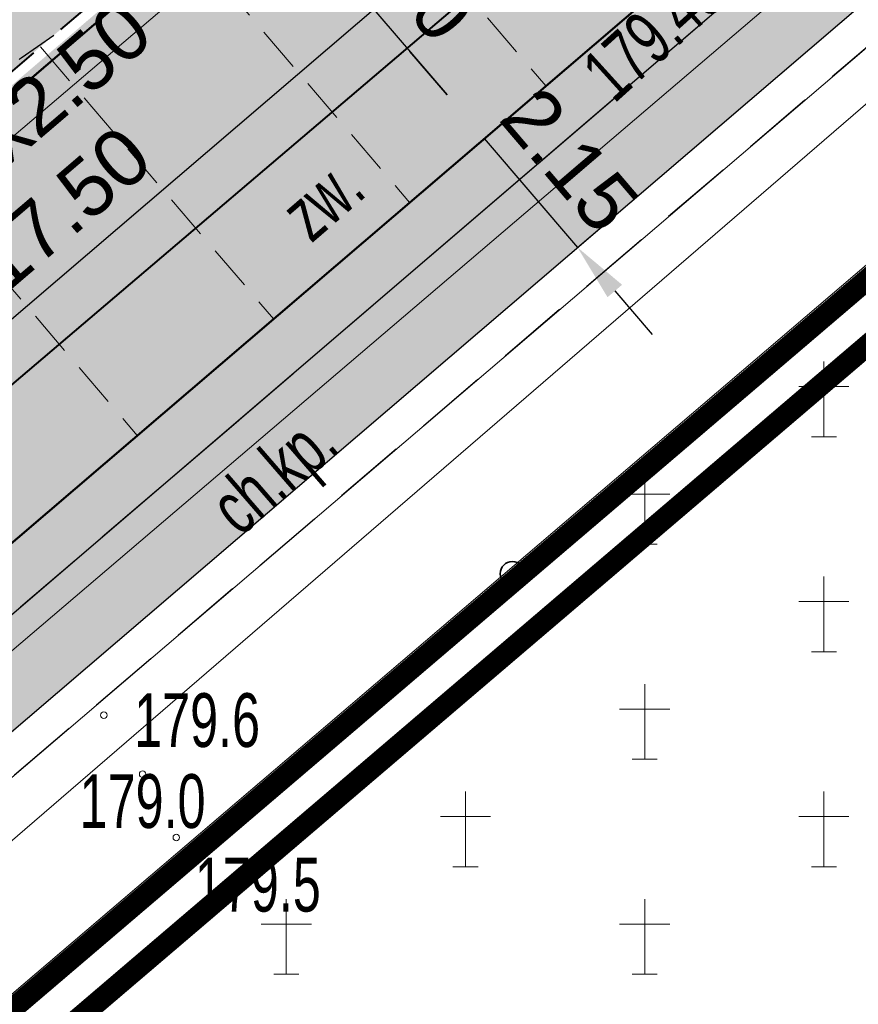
# Model space of a CAD drawing. Header units: metres. Extents: x 7429064 to 7431133, y 5709479 to 5714472.
# Tile 72 of 176: x 7429570 to 7429582, y 5709895 to 5709909. Entities that reach past the tile are written whole.
import ezdxf
from ezdxf.enums import TextEntityAlignment as Align

# ---------------------------------------------------------------- set-up
doc = ezdxf.new("R2010")
doc.units = ezdxf.units.M
for name, pattern in [('1', [0]), ('2_KTCR02', [1.5, 1, -0.5]), ('2_KTJZ01', [2, 1.5, -0.5]), ('2_KTKR01', [0]), ('2_KTPL01', [2, 1.5, -0.5]), ('2_PTCM', [1.5, 1, -0.5]), ('3_KTCR02', [1.5, 1, -0.5]), ('3_KTJZ01', [2, 1.5, -0.5]), ('3_KTKR01', [0]), ('3_KTPL01', [2, 1.5, -0.5]), ('3_PTCM', [1.5, 1, -0.5]), ('3_PTRW02', [0]), ('4_SUPE_01', [0]), ('4_SUPT_01', [0]), ('4_SUPW_01', [0]), ('7_1', [0]), ('7_SUPE_01', [0]), ('7_SUPT_01', [0]), ('7_SUPW_01', [0]), ('DASHED2', [0.375, 0.25, -0.125]), ('HIDDEN', [0.375, 0.25, -0.125])]:
    doc.linetypes.add(name, pattern=pattern)
for name, color, linetype in [('_1_Mapa', 7, 'Continuous'), ('_1_X-REFY', 7, 'Continuous'), ('C-TEREN', 7, 'Continuous')]:
    doc.layers.add(name, color=color, linetype=linetype)
doc.layers.add('_Brudnopis', color=22, linetype='Continuous', lineweight=50, plot=False)
for name, color, linetype, lineweight in [('_D_7_PAS DROGOWY_PODZIAL', 1, 'Continuous', 50), ('_D_7_TEREN NIEZBEDNY DLA OB_BUD', 252, 'HIDDEN', 50), ('_D_8_Wymiary', 7, 'Continuous', 20), ('D_1_LINIA_KRAWĘŻNIK_BET_20_30 WYN 0-2 CM', 5, 'HIDDEN', 40), ('D_1_LINIA_KRAWĘŻNIK_BET_20_30 WYN 12 CM - III', 7, 'Continuous', 50), ('Dr-Krawędż nawierzchni', 250, 'DASHED2', 18), ('KTCR_E_T_1', 252, 'Continuous', 15), ('KTCR_L_1', 252, '2_KTCR02', 30), ('KTJZ_L_0', 252, '2_KTJZ01', 30), ('KTKR_L_0', 252, '2_KTKR01', 30), ('KTOK_L_4', 252, 'Continuous', 35), ('KTPL_E_T_0', 252, 'Continuous', 15), ('KTPL_L_0', 252, '2_KTPL01', 30), ('PTCM_L_0', 252, '2_PTCM', 18), ('PTRW_L_1', 252, 'Continuous', 18), ('RTPW_T_0', 252, 'Continuous', 15), ('RTPW_T_1', 252, 'Continuous', 15), ('SUPE_L_3', 252, '4_SUPE_01', 18), ('SUPT_L_0', 252, '4_SUPT_01', 18), ('SUPW_L_0', 252, '4_SUPW_01', 18)]:
    doc.layers.add(name, color=color, linetype=linetype, lineweight=lineweight)
doc.layers.add('D_1_LINIA_OBRZEŻE_BET_6x30cm - III', color=24, linetype='Continuous', lineweight=30, transparency=0.3)
for name, color, linetype, lineweight, true_color, transparency in [('D_2_HECZ_CHODNIK_KOSTKA', 7, 'Continuous', 0, 0xf7f588, 0.35), ('D_2_HECZ_DROGI KOSTKA', 7, 'Continuous', 13, 0xffbea8, 0.3), ('D_2_HECZ_JEZDNIA KR3- NOWA KONSTRUKCJA', 7, 'Continuous', 13, 0x99e6ff, 0.3)]:
    doc.layers.add(name, color=color, linetype=linetype, lineweight=lineweight, true_color=true_color, transparency=transparency)
doc.layers.add('DZIALKA_L_0', color=7, linetype='1', lineweight=40, true_color=0x008000)
doc.styles.add('major_arial', font='arial.ttf')
doc.dimstyles.new('major_500', dxfattribs={"dimtxt": 0.8, "dimasz": 0.8, "dimexe": 0.5, "dimexo": 1, "dimgap": 0.3, "dimtad": 1, "dimzin": 1, "dimdsep": 46, "dimtxsty": 'major_arial', "dimcen": 0, "dimse1": 1, "dimse2": 1, "dimaunit": 1, "dimadec": 1, "dimazin": 0, "dimtfac": 1, "dimtix": 1, "dimtmove": 0, "dimatfit": 3, "dimfxl": 2, "dimfxlon": 1, "dimtolj": 1, "dimarcsym": 0})

# ---------------------------------------------------------------- blocks, each defined once
blk = doc.blocks.new('*D23')
at = {"layer": '_D_8_Wymiary', "color": 0, "lineweight": -2, "transparency": 16777216}
for p, q in [((7429578.695, 5709910.55), (7429577.476, 5709911.974)), ((7429565.113, 5709900.735), (7429577.193, 5709911.074)), ((7429565.399, 5709899.171), (7429564.18, 5709900.595))]:
    blk.add_line(p, q, dxfattribs=at)
at = {"layer": '_D_8_Wymiary', "color": 0, "transparency": 16777216}
for points in [[(7429577.106, 5709911.175), (7429577.28, 5709910.973), (7429577.801, 5709911.594)], [(7429565.026, 5709900.837), (7429565.2, 5709900.634), (7429564.505, 5709900.215)]]:
    blk.add_solid(points, dxfattribs=at)
at = {"layer": 'Defpoints', "color": 0, "transparency": 16777216}
for p in [(7429577.801, 5709911.594), (7429579.345, 5709909.79), (7429566.049, 5709898.411)]:
    blk.add_point(p, dxfattribs=at)
at = {"layer": '_D_8_Wymiary', "color": 0, "transparency": 16777216, "insert": (7429570.258, 5709906.951), "char_height": 0.8, "attachment_point": 5, "rotation": 40.559, "style": 'major_arial'}
blk.add_mtext('\\A1;7szt.x2.50\\P17.50', dxfattribs=at)
blk = doc.blocks.new('*D51')
at = {"layer": '_D_8_Wymiary', "color": 0, "lineweight": -2, "transparency": 16777216}
for p, q in [((7429573.337, 5709911.229), (7429572.957, 5709910.904)), ((7429573.857, 5709910.621), (7429576.068, 5709908.038)), ((7429576.588, 5709907.43), (7429576.968, 5709907.755))]:
    blk.add_line(p, q, dxfattribs=at)
at = {"layer": '_D_8_Wymiary', "color": 0, "transparency": 16777216}
for points in [[(7429573.958, 5709910.708), (7429573.756, 5709910.535), (7429573.337, 5709911.229)], [(7429576.169, 5709908.125), (7429575.966, 5709907.951), (7429576.588, 5709907.43)]]:
    blk.add_solid(points, dxfattribs=at)
at = {"layer": 'Defpoints', "color": 0, "transparency": 16777216}
for p in [(7429573.437, 5709911.315), (7429576.588, 5709907.43), (7429576.483, 5709907.34)]:
    blk.add_point(p, dxfattribs=at)
at = {"layer": '_D_8_Wymiary', "color": 0, "transparency": 16777216, "insert": (7429575.501, 5709909.79), "char_height": 0.8, "attachment_point": 5, "rotation": 310.559, "style": 'major_arial'}
blk.add_mtext('\\A1;5.00', dxfattribs=at)
blk = doc.blocks.new('3_PTCM01')
at = {"linetype": 'Continuous'}
for p, q in [((0, 0.525), (0, -0.525)), ((0.35, 0.175), (-0.35, 0.175)), ((-0.175, -0.525), (0.175, -0.525))]:
    blk.add_line(p, q, dxfattribs=at)
blk = doc.blocks.new('3_RTPW01')
at = {"linetype": 'Continuous'}
blk.add_circle((0, 0), 0.045, dxfattribs=at)
blk = doc.blocks.new('X-ref_MDCP_Szara')
at = {"layer": 'DZIALKA_L_0', "linetype": '1'}
blk.add_line((7429408.88, 5709766.76), (7429668.8, 5709988.15), dxfattribs=at)
at = {"layer": 'KTCR_L_1', "linetype": '3_KTCR02'}
for p, q in [((7429579.99, 5709909.35), (7429566.34, 5709897.65)), ((7429582.2, 5709908.94), (7429559.88, 5709889.87))]:
    blk.add_line(p, q, dxfattribs=at)
at = {"layer": 'KTJZ_L_0', "linetype": '3_KTJZ01'}
blk.add_line((7429578.03, 5709914.93), (7429555.27, 5709895.38), dxfattribs=at)
at = {"layer": 'KTKR_L_0', "linetype": '3_KTKR01'}
blk.add_line((7429579.99, 5709909.35), (7429566.34, 5709897.65), dxfattribs=at)
at = {"layer": 'KTOK_L_4'}
for p, q in [((7429576.979, 5709901.357), (7429582.438, 5709906.015)), ((7429571.52, 5709896.7), (7429576.979, 5709901.357)), ((7429566.004, 5709891.98), (7429571.52, 5709896.7))]:
    blk.add_line(p, q, dxfattribs=at)
blk.add_circle((7429576.979, 5709901.357), 0.17, dxfattribs=at)
at = {"layer": 'KTPL_L_0', "linetype": '3_KTPL01'}
for p, q in [((7429578.03, 5709914.93), (7429555.27, 5709895.38)), ((7429579.99, 5709909.35), (7429566.34, 5709897.65))]:
    blk.add_line(p, q, dxfattribs=at)
at = {"layer": 'PTCM_L_0', "linetype": '3_PTCM'}
for p, q in [((7429571.52, 5709896.7), (7429584.139, 5709907.467)), ((7429494.29, 5709830.62), (7429571.52, 5709896.7))]:
    blk.add_line(p, q, dxfattribs=at)
at = {"layer": 'PTRW_L_1', "linetype": '3_PTRW02'}
for p, q in [((7429582.2, 5709908.94), (7429559.88, 5709889.87)), ((7429584.33, 5709907.73), (7429564.166, 5709890.516))]:
    blk.add_line(p, q, dxfattribs=at)
at = {"layer": 'SUPE_L_3', "linetype": '7_SUPE_01'}
blk.add_line((7429596.75, 5709923.11), (7429566.37, 5709897.19), dxfattribs=at)
at = {"layer": 'SUPT_L_0', "linetype": '7_SUPT_01'}
blk.add_line((7429553.37, 5709883.29), (7429588.15, 5709913.29), dxfattribs=at)
at = {"layer": 'SUPW_L_0', "linetype": '7_SUPW_01'}
blk.add_line((7429369.46, 5709736.3), (7429593.18, 5709927.23), dxfattribs=at)
at = {"layer": 'SUPW_L_0', "linetype": '7_1'}
blk.add_line((7429369.46, 5709736.3), (7429593.18, 5709927.23), dxfattribs=at)
at = {"layer": 'PTCM_L_0'}
for p in [(7429581.325, 5709903.793), (7429578.825, 5709902.293), (7429581.325, 5709900.793), (7429578.825, 5709899.293), (7429576.325, 5709897.793), (7429581.325, 5709897.793), (7429573.825, 5709896.293), (7429578.825, 5709896.293)]:
    blk.add_blockref('3_PTCM01', p, dxfattribs=at)
at = {"layer": 'RTPW_T_0'}
for p in [(7429571.28, 5709899.384), (7429571.821, 5709898.56), (7429572.291, 5709897.676)]:
    blk.add_blockref('3_RTPW01', p, dxfattribs=at)
at = {"layer": 'KTCR_E_T_1', "width": 0.7}
blk.add_text('ch.kp.', height=0.75, rotation=40.9144, dxfattribs=at).set_placement((7429573.705, 5709902.686), align=Align.MIDDLE)
at = {"layer": 'KTPL_E_T_0', "width": 0.7}
blk.add_text('zw.', height=0.75, rotation=40.8151, dxfattribs=at).set_placement((7429574.327, 5709906.589), align=Align.MIDDLE)
at = {"layer": 'RTPW_T_0', "width": 0.7}
for s, p in [('179.6', (7429571.703, 5709899.69)), ('179.5', (7429572.55, 5709897.393))]:
    blk.add_text(s, height=0.75, dxfattribs=at).set_placement(p, align=Align.TOP_LEFT)
blk.add_text('179.0', height=0.75, dxfattribs=at).set_placement((7429571.821, 5709898.56), align=Align.TOP_CENTER)
at = {"layer": 'RTPW_T_1', "width": 0.7}
blk.add_text('179.43', height=0.75, rotation=42.164, dxfattribs=at).set_placement((7429579.99, 5709909.35), align=Align.RIGHT)
blk = doc.blocks.new('x-ref_warstwice')
at = {"layer": 'C-TEREN', "color": 46, "linetype": 'Continuous', "lineweight": 30, "elevation": 179.6}
blk.add_lwpolyline([(7429570.098, 5709908.534), (7429570.114, 5709908.545), (7429570.129, 5709908.556), (7429570.582, 5709908.871)], dxfattribs=at)
blk = doc.blocks.new('*D136')
at = {"layer": '_D_8_Wymiary', "color": 0, "lineweight": -2, "transparency": 16777216}
for p, q in [((7429576.068, 5709908.038), (7429575.547, 5709908.646)), ((7429576.588, 5709907.43), (7429576.968, 5709907.755)), ((7429576.588, 5709907.43), (7429577.888, 5709905.911)), ((7429577.888, 5709905.911), (7429578.268, 5709906.236)), ((7429578.409, 5709905.303), (7429578.929, 5709904.695))]:
    blk.add_line(p, q, dxfattribs=at)
at = {"layer": '_D_8_Wymiary', "color": 0, "transparency": 16777216}
for points in [[(7429576.169, 5709908.125), (7429575.966, 5709907.951), (7429576.588, 5709907.43)], [(7429578.51, 5709905.39), (7429578.307, 5709905.216), (7429577.888, 5709905.911)]]:
    blk.add_solid(points, dxfattribs=at)
at = {"layer": 'Defpoints', "color": 0, "transparency": 16777216}
for p in [(7429576.588, 5709907.43), (7429577.888, 5709905.911), (7429577.888, 5709905.911)]:
    blk.add_point(p, dxfattribs=at)
at = {"layer": '_D_8_Wymiary', "color": 0, "transparency": 16777216, "insert": (7429577.776, 5709907.131), "char_height": 0.8, "attachment_point": 5, "rotation": 310.559, "style": 'major_arial'}
blk.add_mtext('\\A1;2.15', dxfattribs=at)

msp = doc.modelspace()

# ---------------------------------------------------------------- hatches: boundary and pattern name
at = {"layer": 'D_2_HECZ_CHODNIK_KOSTKA', "transparency": 33554585}
h = msp.add_hatch(color=256, dxfattribs=at)
h.dxf.hatch_style = 1
edge = h.paths.add_edge_path()
edge.add_line((7429611.715, 5709933.539), (7429609.355, 5709934.501))
edge.add_line((7429609.355, 5709934.501), (7429596.138, 5709923.189))
edge.add_line((7429596.138, 5709923.189), (7429592.463, 5709920.763))
edge.add_arc((7429606.237, 5709899.9), 25, 123.434, 130.559)
edge.add_line((7429589.981, 5709918.893), (7429507.49, 5709848.292))
edge.add_line((7429507.49, 5709848.292), (7429417.816, 5709772.204))
edge.add_line((7429417.816, 5709772.204), (7429413.427, 5709768.48))
edge.add_line((7429413.427, 5709768.48), (7429407.995, 5709766.13))
edge.add_line((7429407.995, 5709766.13), (7429408.287, 5709764.077))
edge.add_line((7429408.287, 5709764.077), (7429414.494, 5709766.762))
edge.add_line((7429414.494, 5709766.762), (7429508.787, 5709846.77))
edge.add_line((7429508.787, 5709846.77), (7429591.282, 5709917.374))
edge.add_arc((7429606.237, 5709899.9), 23, 123.434, 130.559, ccw=False)
edge.add_line((7429593.564, 5709919.094), (7429599.13, 5709922.769))
edge.add_line((7429599.13, 5709922.769), (7429611.715, 5709933.539))
at = {"layer": 'D_2_HECZ_DROGI KOSTKA'}
h = msp.add_hatch(color=256, dxfattribs=at)
h.dxf.hatch_style = 1
edge = h.paths.add_edge_path()
edge.add_line((7429576.831, 5709914.022), (7429562.253, 5709901.545))
edge.add_arc((7429562.634, 5709900.095), 1.5, 40.559, 104.7171, ccw=False)
edge.add_line((7429563.774, 5709901.07), (7429566.049, 5709898.411))
edge.add_line((7429566.049, 5709898.411), (7429579.345, 5709909.79))
edge.add_line((7429579.345, 5709909.79), (7429577.069, 5709912.449))
edge.add_arc((7429578.22, 5709913.428), 1.511, 156.8672, 220.3802, ccw=False)
at = {"layer": 'D_2_HECZ_JEZDNIA KR3- NOWA KONSTRUKCJA'}
h = msp.add_hatch(color=256, dxfattribs=at)
h.dxf.hatch_style = 1
edge = h.paths.add_edge_path()
edge.add_arc((7429610.557, 5709990.469), 30, 310.559, 314.2935)
edge.add_arc((7429610.557, 5709990.469), 30, 314.2935, 325.3941)
edge.add_line((7429635.249, 5709973.431), (7429635.899, 5709972.672))
edge.add_line((7429635.899, 5709972.672), (7429667.702, 5709999.89))
edge.add_line((7429667.702, 5709999.89), (7429675.246, 5710006.347))
edge.add_line((7429675.246, 5710006.347), (7429712.724, 5710038.423))
edge.add_line((7429712.724, 5710038.423), (7429823.828, 5710132.378))
edge.add_line((7429823.828, 5710132.378), (7429834.316, 5710141.377))
edge.add_line((7429834.316, 5710141.377), (7429846.156, 5710151.524))
edge.add_line((7429846.156, 5710151.524), (7429850.099, 5710146.734))
edge.add_line((7429850.099, 5710146.734), (7429838.187, 5710136.85))
edge.add_line((7429838.187, 5710136.85), (7429827.698, 5710127.833))
edge.add_line((7429827.698, 5710127.833), (7429716.613, 5710033.854))
edge.add_line((7429716.613, 5710033.854), (7429633.474, 5709962.699))
edge.add_arc((7429636.726, 5709958.9), 5, 130.559, 193.2571)
edge.add_line((7429631.859, 5709957.753), (7429636.051, 5709939.958))
edge.add_line((7429636.051, 5709939.958), (7429630.653, 5709938.888))
edge.add_line((7429630.653, 5709938.888), (7429629.491, 5709943.821))
edge.add_arc((7429623.651, 5709942.445), 6, 13.2571, 130.559)
edge.add_line((7429619.749, 5709947.003), (7429619.729, 5709946.986))
edge.add_line((7429619.729, 5709946.986), (7429617.779, 5709949.265))
edge.add_line((7429617.779, 5709949.265), (7429606.383, 5709939.512))
edge.add_line((7429606.383, 5709939.512), (7429594.274, 5709929.149))
edge.add_line((7429594.274, 5709929.149), (7429594.825, 5709928.314))
edge.add_line((7429594.825, 5709928.314), (7429589.708, 5709924.935))
edge.add_arc((7429606.237, 5709899.9), 30, 123.434, 130.559)
edge.add_line((7429586.73, 5709922.692), (7429529.23, 5709873.48))
edge.add_line((7429529.23, 5709873.48), (7429502.179, 5709850.343))
edge.add_line((7429502.179, 5709850.343), (7429339.523, 5709712.33))
edge.add_arc((7429194.822, 5709882.942), 223.711, 294.66533, 310.3021, ccw=False)
edge.add_arc((7429190.304, 5709894.737), 236.317, 290.79615, 294.46753, ccw=False)
edge.add_line((7429274.207, 5709673.816), (7429245.41, 5709663.13))
edge.add_line((7429245.41, 5709663.13), (7429242.106, 5709661.907))
edge.add_line((7429242.106, 5709661.907), (7429240.354, 5709666.717))
edge.add_line((7429240.354, 5709666.717), (7429244.254, 5709668.201))
edge.add_line((7429244.254, 5709668.201), (7429272.082, 5709679.428))
edge.add_arc((7429195.246, 5709882.369), 217, 290.73736, 310.31443)
edge.add_line((7429335.641, 5709716.905), (7429500.355, 5709856.664))
edge.add_line((7429500.355, 5709856.664), (7429629.269, 5709966.997))
edge.add_line((7429629.269, 5709966.997), (7429630.064, 5709967.677))

# ---------------------------------------------------------------- linework, layer by layer
at = {"layer": '_Brudnopis', "flags": 128}
msp.add_lwpolyline([(7429504.409, 5709851.907), (7429716.775, 5710033.663), (7429870.21, 5710163.471)], dxfattribs=at)
at = {"layer": '_D_7_PAS DROGOWY_PODZIAL', "ltscale": 0.2, "const_width": 0.3, "elevation": 0, "flags": 128}
msp.add_lwpolyline([(7429615.633, 5709934.224), (7429410.418, 5709759.095), (7429398.167, 5709757.635)], dxfattribs=at)
at = {"layer": '_D_7_TEREN NIEZBEDNY DLA OB_BUD', "ltscale": 10, "const_width": 0.3, "flags": 128}
msp.add_lwpolyline([(7429838.642, 5710133.498), (7429838.163, 5710130.983), (7429669.785, 5709988.07), (7429674.221, 5709982.833), (7429665.132, 5709974.906), (7429667.705, 5709971.871), (7429662.832, 5709967.707), (7429665.637, 5709964.494), (7429637.109, 5709939.516), (7429616.438, 5709933.991), (7429410.711, 5709758.425), (7429398.46, 5709756.965), (7429363.725, 5709727.377), (7429364.497, 5709726.485), (7429330.157, 5709696.304), (7429317.553, 5709687.475), (7429303.139, 5709679.24), (7429296.402, 5709677.454), (7429295.854, 5709678.755), (7429285.213, 5709675.171), (7429285.468, 5709665.629), (7429278.469, 5709665.47), (7429278.347, 5709670.061), (7429254.481, 5709660.887), (7429229.937, 5709651.368), (7429224.487, 5709665.833), (7429244.657, 5709675.131), (7429249.847, 5709679.192), (7429269.079, 5709686.95), (7429282.549, 5709692.752), (7429296.468, 5709699.803), (7429307.464, 5709706.348), (7429318.986, 5709714.248), (7429330.313, 5709723.204), (7429495.004, 5709862.943), (7429615.273, 5709965.877), (7429632.42, 5709989.108), (7429648.373, 5710002.762), (7429661.377, 5710006.8), (7429669.911, 5710012.64), (7429707.476, 5710044.593), (7429834.508, 5710152.316), (7429838.121, 5710158.939), (7429844.755, 5710193.28), (7429843.741, 5710206.48), (7429852.314, 5710203.598), (7429849.368, 5710188.375), (7429850.227, 5710185.684), (7429848.746, 5710185.163), (7429846.827, 5710175.247), (7429842.58, 5710153.283), (7429856.534, 5710164.104), (7429864.199, 5710154.59)], close=True, dxfattribs=at)
at = {"layer": 'D_1_LINIA_KRAWĘŻNIK_BET_20_30 WYN 0-2 CM', "ltscale": 4, "flags": 128}
msp.add_lwpolyline([(7429577.135, 5709914.48), (7429561.659, 5709901.234)], dxfattribs=at)
at = {"layer": 'D_1_LINIA_KRAWĘŻNIK_BET_20_30 WYN 12 CM - III', "flags": 128}
msp.add_lwpolyline([(7429566.049, 5709898.411), (7429579.345, 5709909.79)], dxfattribs=at)
at = {"layer": 'D_1_LINIA_OBRZEŻE_BET_6x30cm - III', "flags": 128}
msp.add_lwpolyline([(7429408.287, 5709764.077), (7429414.494, 5709766.762), (7429508.787, 5709846.77), (7429591.282, 5709917.374, -0.031099), (7429593.564, 5709919.094), (7429599.13, 5709922.769), (7429611.715, 5709933.539), (7429615.743, 5709934.682), (7429615.845, 5709934.277)], format="xyb", dxfattribs=at)
at = {"layer": 'Dr-Krawędż nawierzchni', "ltscale": 2.5, "flags": 128}
for points in [[(7429574.194, 5709911.963), (7429577.446, 5709908.164)], [(7429572.295, 5709910.337), (7429575.546, 5709906.539)], [(7429570.396, 5709908.712), (7429573.647, 5709904.913)], [(7429568.496, 5709907.086), (7429571.747, 5709903.288)]]:
    msp.add_lwpolyline(points, dxfattribs=at)

# ---------------------------------------------------------------- block references
at = {"layer": '_1_Mapa'}
msp.add_blockref('X-ref_MDCP_Szara', (0, 0), dxfattribs=at)
at = {"layer": '_1_X-REFY'}
msp.add_blockref('x-ref_warstwice', (0, 0), dxfattribs=at)

# ---------------------------------------------------------------- dimensions: what is measured, and where the dimension line sits
at = {"layer": '_D_8_Wymiary'}
for p1, p2, distance, text, override, picture, middle in [((7429566.049, 5709898.411), (7429579.345, 5709909.79), 2.375, '7szt.x2.50\\P<>', {"dimse1": 0, "dimse2": 0}, '*D23', (7429570.258, 5709906.951)), ((7429576.588, 5709907.43), (7429577.888, 5709905.911), 0, '2.15', {"dimse1": 0, "dimse2": 0, "dimtmove": 1}, '*D136', (7429577.776, 5709907.131))]:
    dim = msp.add_aligned_dim(p1=p1, p2=p2, distance=distance, text=text, dimstyle='major_500', override=override, dxfattribs=at)
    dim.commit()
    dim.dimension.update_dxf_attribs({"geometry": picture, "text_midpoint": middle})
dim = msp.add_linear_dim(base=(7429576.588, 5709907.43), p1=(7429573.437, 5709911.315), p2=(7429576.483, 5709907.34), angle=130.559, dimstyle='major_500', override={"dimse1": 0, "dimse2": 0, "dimtmove": 1}, dxfattribs=at)
dim.commit()
dim.dimension.update_dxf_attribs({"geometry": '*D51', "text_midpoint": (7429575.501, 5709909.79)})

doc.saveas('drawing.dxf')
